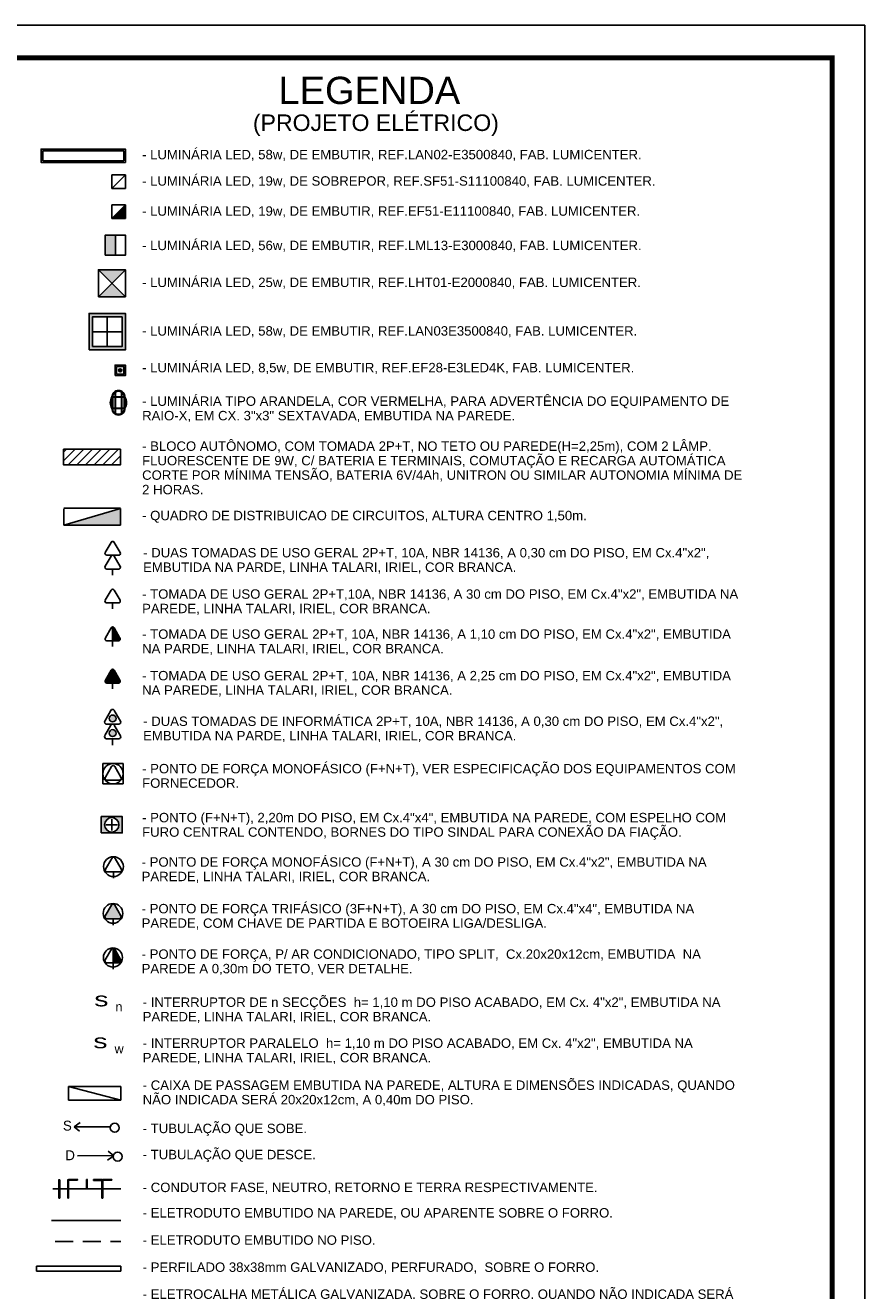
# Model space of a CAD drawing. Extents: x 40.7 to 91.7, y -216.6 to -187.2.
# Tile 19 of 19: x 83 to 91.7, y -200.4 to -187.2. Entities that reach past the tile are written whole.
import ezdxf
from ezdxf.enums import TextEntityAlignment as Align

# ---------------------------------------------------------------- set-up
doc = ezdxf.new("R2010")
doc.units = 0
doc.header["$MEASUREMENT"] = 0
doc.linetypes.add('HIDDEN', pattern=[0.375, 0.25, -0.125])
doc.linetypes.add('HIDDEN2', pattern=[0.1875, 0.125, -0.0625])
doc.layers.get('0').update_dxf_attribs({"linetype": 'CONTINUOUS'})
for name, color, linetype in [('0-LUMINOTEC', 1, 'CONTINUOUS'), ('calha', 150, 'CONTINUOUS'), ('ILUMINACAO', 1, 'CONTINUOUS'), ('ILUMINAÇÃO TETO', 12, 'CONTINUOUS'), ('PRANCHA', 8, 'CONTINUOUS'), ('QUADRO_DE_CIRCUITOS', 1, 'CONTINUOUS'), ('QUADROS DE CARGA', 7, 'CONTINUOUS'), ('TOMADAS_ENERGIA', 1, 'CONTINUOUS'), ('TOMADAS_GERAIS', 1, 'CONTINUOUS'), ('TUB_ELETRICA', 5, 'CONTINUOUS'), ('UNIFILAR', 7, 'CONTINUOUS')]:
    doc.layers.add(name, color=color, linetype=linetype)
doc.styles.add('ARIAL', font='arial.ttf')
doc.styles.add('ROMANS', font='romans')
doc.styles.add('TXT', font='txt')

# ---------------------------------------------------------------- blocks, each defined once
blk = doc.blocks.new('A1 1-50')
at = {"layer": 'PRANCHA'}
for p, q in [((3837.076, 272.078), (3794.895, 272.078)), ((3837.076, 242.703), (3837.076, 272.078))]:
    blk.add_line(p, q, dxfattribs=at)
at = {"layer": 'PRANCHA', "const_width": 0.0506}
blk.add_lwpolyline([(3795.739, 271.74), (3795.739, 243.04), (3836.739, 243.04), (3836.739, 271.74), (3795.739, 271.74)], dxfattribs=at)
blk = doc.blocks.new('Tnormal1')
for p, q in [((-1.62, 1.95), (-0.35, 4.14)), ((0.35, 4.14), (1.63, 1.92)), ((-1.3, 1.32), (1.28, 1.32)), ((0, 0), (0, 1.32))]:
    blk.add_line(p, q)
for centre, start, end in [((0, 3.97), 26.0479, 153.9521), ((-1.3, 1.71), 143.1332, 270.777), ((1.3, 1.71), 267.1811, 32.5689)]:
    blk.add_arc(centre, 0.393, start, end)
at = {"style": 'ROMANS', "flags": 8}
for tag, p in [('020', (0.02, 6.3)), ('001', (3.56, 2.23))]:
    blk.add_attdef(tag, text='', height=1.6, dxfattribs=at).set_placement(p, align=Align.MIDDLE_CENTER)
blk = doc.blocks.new('Apwr_temed02')
for p, q in [((-1.62, 1.95), (-0.35, 4.14)), ((0, 1.32), (0, 4.36)), ((0.35, 4.14), (1.63, 1.92)), ((-1.3, 1.32), (1.28, 1.32)), ((0, 0), (0, 1.32))]:
    blk.add_line(p, q)
for centre, start, end in [((0, 3.97), 26.0479, 153.9521), ((-1.3, 1.71), 143.1332, 270.777), ((1.3, 1.71), 267.1811, 32.5689)]:
    blk.add_arc(centre, 0.393, start, end)
at = {"linetype": 'Continuous'}
for points in [[(0, 4.36), (1.63, 1.92), (0.21, 4.3)], [(1.63, 1.92), (0, 4.36), (1.69, 1.72)], [(0, 1.32), (1.69, 1.72), (0, 4.36)], [(0.35, 4.14), (0.21, 4.3), (1.63, 1.92)], [(1.69, 1.72), (0, 1.32), (1.64, 1.52)], [(1.28, 1.32), (1.64, 1.52), (0, 1.32)], [(1.64, 1.52), (1.28, 1.32), (1.49, 1.37)]]:
    blk.add_solid(points, dxfattribs=at)
at = {"style": 'ROMANS', "flags": 8}
for tag, p in [('020', (-4.96, 2.19)), ('001', (3.39, 2.17))]:
    blk.add_attdef(tag, text='', height=1.6, dxfattribs=at).set_placement(p, align=Align.MIDDLE_CENTER)
blk = doc.blocks.new('PONTODUPLO')
for p, q in [((-1.61, 4.99), (-0.34, 7.18)), ((0.36, 7.18), (1.64, 4.96)), ((-1.62, 1.95), (-0.35, 4.14)), ((-1.29, 4.36), (1.29, 4.36)), ((0.35, 4.14), (1.63, 1.92)), ((-1.3, 1.32), (1.28, 1.32)), ((0, 0), (0, 1.32))]:
    blk.add_line(p, q)
for centre, start, end in [((0.01, 7.01), 26.0479, 153.9521), ((-1.29, 4.75), 143.1332, 270.777), ((0, 3.97), 26.0479, 153.9521), ((1.31, 4.75), 267.1811, 32.5689), ((-1.3, 1.71), 143.1332, 270.777), ((1.3, 1.71), 267.1811, 32.5689)]:
    blk.add_arc(centre, 0.393, start, end)
at = {"style": 'ROMANS', "flags": 8}
for tag, p in [('020', (-4.94, 4.09)), ('001', (3.56, 2.23))]:
    blk.add_attdef(tag, text='', height=1.6, dxfattribs=at).set_placement(p, align=Align.MIDDLE_CENTER)
blk = doc.blocks.new('Apwr_qdc04')
at = {"linetype": 'Continuous'}
for p, q in [((5.47, 1.53), (-5.53, 1.53)), ((-5.53, 1.53), (-5.53, -0.55)), ((-5.53, 1.53), (5.47, -0.55)), ((5.47, -0.55), (5.47, 1.53)), ((-5.53, -0.55), (5.47, -0.55))]:
    blk.add_line(p, q, dxfattribs=at)
at = {"linetype": 'Continuous', "style": 'ROMANS', "flags": 8}
blk.add_attdef('002', text='', height=1.6, dxfattribs=at).set_placement((-0.27, 3.23), align=Align.MIDDLE_CENTER)
blk.add_attdef('020', text='', height=1.6, dxfattribs=at).set_placement((-0.38, -2.01), align=Align.MIDDLE_RIGHT)
blk = doc.blocks.new('TEALT03')
for p, q in [((-1.62, 1.95), (-0.35, 4.14)), ((0.35, 4.14), (1.63, 1.92)), ((-1.3, 1.32), (1.28, 1.32)), ((0, 0), (0, 1.32))]:
    blk.add_line(p, q)
for centre, start, end in [((0, 3.97), 26.0479, 153.9521), ((-1.3, 1.71), 143.1332, 270.777), ((1.3, 1.71), 267.1811, 32.5689)]:
    blk.add_arc(centre, 0.393, start, end)
at = {"linetype": 'Continuous'}
for points in [[(-1.62, 1.95), (1.49, 1.37), (-0.35, 4.14)], [(-0.35, 4.14), (1.64, 1.52), (-0.21, 4.3)], [(1.64, 1.52), (-0.35, 4.14), (1.49, 1.37)], [(-0.21, 4.3), (1.69, 1.72), (0, 4.36)], [(1.69, 1.72), (-0.21, 4.3), (1.64, 1.52)], [(0, 4.36), (1.63, 1.92), (0.21, 4.3)], [(1.63, 1.92), (0, 4.36), (1.69, 1.72)], [(0.35, 4.14), (0.21, 4.3), (1.63, 1.92)], [(-1.69, 1.75), (1.28, 1.32), (-1.62, 1.95)], [(1.28, 1.32), (-1.69, 1.75), (-1.31, 1.32)], [(-1.66, 1.54), (-1.31, 1.32), (-1.69, 1.75)], [(-1.31, 1.32), (-1.66, 1.54), (-1.51, 1.38)], [(1.49, 1.37), (-1.62, 1.95), (1.28, 1.32)]]:
    blk.add_solid(points, dxfattribs=at)
at = {"style": 'ROMANS', "flags": 8}
for tag, p in [('020', (-4.82, 2.03)), ('001', (3.51, 2.07))]:
    blk.add_attdef(tag, text='', height=1.6, dxfattribs=at).set_placement(p, align=Align.MIDDLE_CENTER)
blk = doc.blocks.new('pl serviço')
at = {"elevation": -4.68}
for points in [[(-321.76, 81.304), (-320.51, 81.304), (-320.51, 81.504), (-321.76, 81.504)], [(-321.735, 81.329), (-320.535, 81.329), (-320.535, 81.479), (-321.735, 81.479)]]:
    blk.add_lwpolyline(points, close=True, dxfattribs=at)
blk = doc.blocks.new('CVHVBNB')
h = blk.add_hatch(color=256)
h.dxf.hatch_style = 1
h.paths.add_polyline_path([(0.2, 0.2), (0, 0), (0.2, 0)])
blk.add_line((0.2, 0.2), (0, 0))
blk.add_lwpolyline([(0, 0), (0.2, 0), (0.2, 0.2), (0, 0.2)], close=True)
blk = doc.blocks.new('GHJGHJHGJGH')
h = blk.add_hatch(color=256)
h.dxf.hatch_style = 1
h.paths.add_polyline_path([(0.15, 0.3), (0, 0.3), (0, 0), (0.15, 0)])
blk.add_line((0.15, 0.3), (0.15, 0))
blk.add_lwpolyline([(0, 0), (0.3, 0), (0.3, 0.3), (0, 0.3)], close=True)
blk = doc.blocks.new('VJMBNM')
h = blk.add_hatch(color=256)
h.dxf.hatch_style = 1
h.paths.add_polyline_path([(0.4, 0.4), (0, 0.4), (0.2, 0.2)])
h.paths.add_polyline_path([(0.2, 0.2), (0, 0), (0.4, 0)])
for p, q in [((0, 0.4), (0.4, 0)), ((0, 0), (0.4, 0.4))]:
    blk.add_line(p, q)
blk.add_lwpolyline([(0, 0), (0.4, 0), (0.4, 0.4), (0, 0.4)], close=True)
blk = doc.blocks.new('XFJHNJDFNGDFJ')
h = blk.add_hatch(color=256)
h.dxf.hatch_style = 1
h.paths.add_polyline_path([(0.54, 0.54), (0, 0.54), (0, 0), (0.54, 0)])
h.paths.add_polyline_path([(0.05, 0.05), (0.05, 0.49), (0.49, 0.49), (0.49, 0.05)], flags=16)
for p, q in [((0.27, 0.49), (0.27, 0.05)), ((0.05, 0.27), (0.49, 0.27))]:
    blk.add_line(p, q)
for points in [[(0, 0), (0.54, 0), (0.54, 0.54), (0, 0.54)], [(0.05, 0.05), (0.49, 0.05), (0.49, 0.49), (0.05, 0.49)]]:
    blk.add_lwpolyline(points, close=True)
blk = doc.blocks.new('VBKBVNVBHJMGFVN')
h = blk.add_hatch(color=256)
h.dxf.hatch_style = 1
h.paths.add_polyline_path([(0.048, 0.07, 1), (0.092, 0.07, 1)])
for points in [[(0, 0), (0.14, 0), (0.14, 0.14), (0, 0.14)], [(0.02, 0.02), (0.12, 0.02), (0.12, 0.12), (0.02, 0.12)]]:
    blk.add_lwpolyline(points, close=True)
blk.add_circle((0.07, 0.07), 0.0216)
blk = doc.blocks.new('Apwr_dettud02')
for p, q in [((-5.34, 3.97), (-0.5, 0.54)), ((-0.45, 0.5), (-1.72, 0.5)), ((-0.45, 0.5), (-0.76, 1.61))]:
    blk.add_line(p, q)
blk.add_circle((0, 0), 0.745)
blk = doc.blocks.new('Apwr_dettus03')
for p, q in [((-5.38, 4.01), (-5.07, 2.9)), ((-5.38, 4.01), (-4.11, 4.01)), ((-0.5, 0.54), (-5.34, 3.97))]:
    blk.add_line(p, q)
blk.add_circle((0, 0), 0.745)
blk = doc.blocks.new('TE3PIS08')
for p, q in [((-2.11, 2.11), (2.11, 2.11)), ((-2.11, -2.11), (-2.11, 2.11)), ((-1.59, -0.69), (-0.33, 1.5)), ((0.38, 1.5), (1.65, -0.71)), ((2.11, 2.11), (2.11, -2.11)), ((2.11, -2.11), (-2.11, -2.11)), ((-1.27, -1.32), (1.3, -1.32))]:
    blk.add_line(p, q)
blk.add_circle((0, 0), 2.11)
for centre, start, end in [((0.02, 1.33), 26.0479, 153.9521), ((-1.28, -0.92), 143.1332, 270.777), ((1.32, -0.92), 267.1811, 32.5689)]:
    blk.add_arc(centre, 0.393, start, end)
at = {"style": 'ROMANS', "flags": 8}
for tag, p in [('020', (-4.67, -0.43)), ('001', (3.62, -0.42))]:
    blk.add_attdef(tag, text='', height=1.2, dxfattribs=at).set_placement(p, align=Align.MIDDLE_CENTER)
blk = doc.blocks.new('T_E_ALTA_2')
h = blk.add_hatch(color=256)
h.dxf.hatch_style = 1
h.paths.add_polyline_path([(0.35, 4.14, 0.624289), (-0.35, 4.14), (-1.62, 1.95, 0.62271), (-1.3, 1.32), (1.28, 1.32, 0.609132), (1.63, 1.92)])
for p, q in [((-1.62, 1.95), (-0.35, 4.14)), ((0.35, 4.14), (1.63, 1.92)), ((-1.3, 1.32), (1.28, 1.32)), ((0, 0), (0, 1.32))]:
    blk.add_line(p, q)
for centre, start, end in [((0, 3.97), 26.0479, 153.9521), ((-1.3, 1.71), 143.1332, 270.777), ((1.3, 1.71), 267.1811, 32.5689)]:
    blk.add_arc(centre, 0.393, start, end)
at = {"style": 'ROMANS', "flags": 8}
for tag, p in [('020', (-5.03, 2.2)), ('001', (3.56, 2.23))]:
    blk.add_attdef(tag, text='', height=1.6, dxfattribs=at).set_placement(p, align=Align.MIDDLE_CENTER)
blk = doc.blocks.new('TEBAI01')
for p, q in [((-1.62, 1.95), (-0.35, 4.14)), ((0.35, 4.14), (1.63, 1.92)), ((-1.3, 1.32), (1.28, 1.32)), ((0, 0), (0, 1.32))]:
    blk.add_line(p, q)
for centre, start, end in [((0, 3.97), 26.0479, 153.9521), ((-1.3, 1.71), 143.1332, 270.777), ((1.3, 1.71), 267.1811, 32.5689)]:
    blk.add_arc(centre, 0.393, start, end)
at = {"style": 'ROMANS', "flags": 8}
for tag, p in [('020', (-5.03, 2.2)), ('001', (3.56, 2.23))]:
    blk.add_attdef(tag, text='', height=1.6, dxfattribs=at).set_placement(p, align=Align.MIDDLE_CENTER)
blk = doc.blocks.new('T_INF_BAI_02')
h = blk.add_hatch(color=256)
h.paths.add_polyline_path([(0.71, 5.52, 1), (-0.72, 5.52, 1)])
h.paths.add_polyline_path([(0.71, 2.48, 1), (-0.72, 2.48, 1)])
for p, q in [((-1.62, 4.99), (-0.35, 7.18)), ((0.35, 7.18), (1.63, 4.96)), ((-1.62, 1.95), (-0.35, 4.14)), ((-1.3, 4.36), (1.28, 4.36)), ((0.35, 4.14), (1.63, 1.92)), ((-1.3, 1.32), (1.28, 1.32)), ((0, 0), (0, 1.32))]:
    blk.add_line(p, q)
for centre in [(-0.01, 5.52), (-0.01, 2.48)]:
    blk.add_circle(centre, 0.712)
for centre, start, end in [((0, 7.01), 26.0479, 153.9521), ((-1.3, 4.75), 143.1332, 270.777), ((0, 3.97), 26.0479, 153.9521), ((1.3, 4.75), 267.1811, 32.5689), ((-1.3, 1.71), 143.1332, 270.777), ((1.3, 1.71), 267.1811, 32.5689)]:
    blk.add_arc(centre, 0.393, start, end)
at = {"style": 'ROMANS', "flags": 8}
for tag, p in [('020', (-5.03, 2.2)), ('001', (3.56, 2.23))]:
    blk.add_attdef(tag, text='', height=1.6, dxfattribs=at).set_placement(p, align=Align.MIDDLE_CENTER)
blk = doc.blocks.new('016601')
at = {"layer": '0-LUMINOTEC'}
for p, q in [((-16.48, 2.1), (-12.5, 2.1)), ((-16.36, 2.32), (-12.5, 2.32)), ((-12.5, 4.5), (-12.5, -4.5)), ((-12.28, 4.5), (-12.28, -4.5)), ((-12.28, 2.32), (-4.72, 2.32)), ((-12.28, 2.1), (-4.72, 2.1)), ((-4.72, 4.5), (-4.72, -4.5)), ((-4.5, 4.5), (-4.5, -4.5)), ((-4.5, 2.32), (-0.64, 2.32)), ((-4.5, 2.1), (-0.52, 2.1)), ((-16.48, -2.1), (-12.5, -2.1)), ((-16.36, -2.32), (-12.5, -2.32)), ((-12.28, -2.1), (-4.72, -2.1)), ((-12.28, -2.32), (-4.72, -2.32)), ((-4.5, -2.1), (-0.52, -2.1)), ((-4.5, -2.32), (-0.64, -2.32))]:
    blk.add_line(p, q, dxfattribs=at)
blk.add_lwpolyline([(-12.5, -4.5), (-4.5, -4.5, 0.414214), (0, 0), (0, 0, 0.414214), (-4.5, 4.5), (-12.5, 4.5, 0.414214), (-17, 0), (-17, 0, 0.414214)], format="xyb", close=True, dxfattribs=at)
for points in [[(-15.87, 2.1, 0.140097), (-16.48, 0, 0.140097), (-15.87, -2.1, 0.140097)], [(-12.5, 3.98), (-12.5, 3.98, 0.241649), (-15.73, 2.32)], [(-1.27, 2.32, 0.241649), (-4.5, 3.98)], [(-1.13, -2.1, 0.140097), (-0.52, 0, 0.140097), (-1.13, 2.1, 0.140097)], [(-15.73, -2.32, 0.241649), (-12.5, -3.98)], [(-4.5, -3.98), (-4.5, -3.98, 0.241649), (-1.27, -2.32)]]:
    blk.add_lwpolyline(points, format="xyb", dxfattribs=at)
for points in [[(-4.72, 3.98), (-12.28, 3.98)], [(-12.28, -3.98), (-4.72, -3.98)]]:
    blk.add_lwpolyline(points, dxfattribs=at)
for centre, start, end in [((-8.5, -2.24), 59.31532, 120.68468), ((-8.5, 2.24), 239.31532, 300.68468)]:
    blk.add_arc(centre, 7.84, start, end, dxfattribs=at)
blk = doc.blocks.new('TE3MED06')
for p, q in [((-1.62, 1.95), (-0.35, 4.14)), ((0, 1.32), (0, 4.36)), ((0.35, 4.14), (1.63, 1.92)), ((-1.3, 1.32), (1.28, 1.32)), ((0, 0), (0, 1.32))]:
    blk.add_line(p, q)
blk.add_circle((-0.01, 2.44), 1.98)
for centre, start, end in [((0, 3.97), 26.0479, 153.9521), ((-1.3, 1.71), 143.1332, 270.777), ((1.3, 1.71), 267.1811, 32.5689)]:
    blk.add_arc(centre, 0.393, start, end)
at = {"linetype": 'Continuous'}
for points in [[(0, 4.36), (1.63, 1.92), (0.21, 4.3)], [(1.63, 1.92), (0, 4.36), (1.69, 1.72)], [(0, 1.32), (1.69, 1.72), (0, 4.36)], [(0.35, 4.14), (0.21, 4.3), (1.63, 1.92)], [(1.69, 1.72), (0, 1.32), (1.64, 1.52)], [(1.28, 1.32), (1.64, 1.52), (0, 1.32)], [(1.64, 1.52), (1.28, 1.32), (1.49, 1.37)]]:
    blk.add_solid(points, dxfattribs=at)
at = {"style": 'ROMANS', "flags": 8}
for tag, p in [('020', (-5.08, 2.06)), ('001', (3.71, 2.06))]:
    blk.add_attdef(tag, text='', height=1.6, dxfattribs=at).set_placement(p, align=Align.MIDDLE_CENTER)
blk = doc.blocks.new('P_CHUV')
h = blk.add_hatch(color=256)
h.paths.add_polyline_path([(-1.7, 4.76), (-1.7, 0.4), (1.69, 0.4), (1.69, 4.76)])
h.paths.add_polyline_path([(1.49, 2.58, -1), (-1.49, 2.58, -1)], flags=16)
for p, q in [((0, 3.78), (0, 1.37)), ((-1.2, 2.58), (1.2, 2.58))]:
    blk.add_line(p, q)
blk.add_lwpolyline([(1.69, 0.4), (1.69, 4.76), (-1.7, 4.76), (-1.7, 0.4)], close=True)
blk.add_circle((0, 2.58), 1.49)
at = {"style": 'ROMANS', "flags": 8}
for tag, p in [('020', (-5.02, 2.2)), ('001', (3.93, 2.23))]:
    blk.add_attdef(tag, text='', height=1.6, dxfattribs=at).set_placement(p, align=Align.MIDDLE_CENTER)

msp = doc.modelspace()

# ---------------------------------------------------------------- hatches: boundary and pattern name
at = {"layer": 'ILUMINACAO'}
h = msp.add_hatch(dxfattribs=at)
h.set_pattern_fill('ANSI31', color=256, scale=0.019945, style=0)
h.set_pattern_definition([(45, (-417.592175, -428.518394), (-0.04477783, 0.04477783), [])])
h.paths.add_polyline_path([(83.966, -191.78), (83.966, -191.618), (83.377, -191.618), (83.377, -191.78)])

# ---------------------------------------------------------------- linework, layer by layer
at = {"layer": 'calha'}
for p, q in [((83.096, -200.097), (83.096, -200.149)), ((83.972, -200.097), (83.972, -200.149))]:
    msp.add_line(p, q, dxfattribs=at)
at = {"layer": 'ILUMINACAO'}
msp.add_lwpolyline([(83.377, -191.618), (83.377, -191.78), (83.966, -191.78), (83.966, -191.618)], close=True, dxfattribs=at)
at = {"layer": 'ILUMINAÇÃO TETO'}
msp.add_line((84.019, -188.771), (83.879, -188.911), dxfattribs=at)
msp.add_lwpolyline([(83.879, -188.911), (84.019, -188.911), (84.019, -188.771), (83.879, -188.771)], close=True, dxfattribs=at)
at = {"layer": 'QUADROS DE CARGA', "color": 1}
for p, q in [((83.38, -192.231), (83.966, -192.231)), ((83.38, -192.405), (83.966, -192.234)), ((83.38, -192.406), (83.38, -192.235)), ((83.966, -192.234), (83.966, -192.405)), ((83.966, -192.405), (83.38, -192.405)), ((83.328, -199.198), (83.328, -199.39)), ((83.328, -199.199), (83.337, -199.199)), ((83.337, -199.199), (83.337, -199.39)), ((83.42, -199.198), (83.42, -199.39)), ((83.42, -199.199), (83.429, -199.199)), ((83.521, -199.205), (83.428, -199.205)), ((83.429, -199.198), (83.524, -199.198)), ((83.429, -199.199), (83.429, -199.39)), ((83.43, -199.205), (83.43, -199.198)), ((83.43, -199.198), (83.521, -199.198)), ((83.43, -199.212), (83.43, -199.205)), ((83.43, -199.205), (83.43, -199.212)), ((83.521, -199.205), (83.43, -199.205)), ((83.519, -199.205), (83.521, -199.205)), ((83.521, -199.198), (83.521, -199.205)), ((83.521, -199.198), (83.521, -199.205)), ((83.613, -199.198), (83.622, -199.198)), ((83.613, -199.293), (83.613, -199.198)), ((83.613, -199.198), (83.624, -199.198)), ((83.622, -199.198), (83.622, -199.293)), ((83.687, -199.198), (83.776, -199.198)), ((83.687, -199.206), (83.687, -199.198)), ((83.776, -199.206), (83.687, -199.206)), ((83.775, -199.198), (83.775, -199.39)), ((83.775, -199.199), (83.784, -199.199)), ((83.776, -199.198), (83.776, -199.206)), ((83.784, -199.198), (83.877, -199.198)), ((83.784, -199.199), (83.784, -199.39)), ((83.876, -199.205), (83.784, -199.205)), ((83.785, -199.205), (83.785, -199.198)), ((83.785, -199.198), (83.877, -199.198)), ((83.785, -199.212), (83.785, -199.205)), ((83.785, -199.205), (83.785, -199.212)), ((83.877, -199.205), (83.785, -199.205)), ((83.874, -199.205), (83.876, -199.205)), ((83.876, -199.198), (83.876, -199.205)), ((83.877, -199.198), (83.877, -199.205)), ((83.266, -199.294), (83.972, -199.294)), ((83.622, -199.293), (83.613, -199.293)), ((83.614, -199.292), (83.624, -199.292)), ((83.328, -199.39), (83.337, -199.39)), ((83.42, -199.39), (83.429, -199.39)), ((83.775, -199.39), (83.784, -199.39))]:
    msp.add_line(p, q, dxfattribs=at)
for points in [[(83.38, -192.405), (83.966, -192.234), (83.966, -192.405)], [(83.328, -199.198), (83.337, -199.198), (83.328, -199.39), (83.337, -199.39)], [(83.42, -199.198), (83.429, -199.198), (83.42, -199.39), (83.429, -199.39)], [(83.613, -199.198), (83.622, -199.198), (83.613, -199.292), (83.622, -199.292)], [(83.687, -199.198), (83.776, -199.198), (83.687, -199.206), (83.776, -199.206)], [(83.776, -199.198), (83.784, -199.198), (83.775, -199.39), (83.784, -199.39)]]:
    msp.add_solid(points, dxfattribs=at)
at = {"layer": 'TOMADAS_ENERGIA'}
msp.add_circle((83.894, -195.95), 0.103, dxfattribs=at)
at = {"layer": 'TOMADAS_GERAIS'}
msp.add_circle((83.89, -196.435), 0.102, dxfattribs=at)
at = {"layer": 'TUB_ELETRICA'}
msp.add_line((83.25, -199.621), (83.972, -199.621), dxfattribs=at)
at = {"layer": 'TUB_ELETRICA', "linetype": 'HIDDEN2', "ltscale": 1.5}
msp.add_line((83.289, -199.842), (83.972, -199.842), dxfattribs=at)
at = {"layer": 'TUB_ELETRICA', "color": 150, "linetype": 'Continuous'}
for p, q in [((83.096, -200.097), (83.972, -200.097)), ((83.096, -200.149), (83.972, -200.149))]:
    msp.add_line(p, q, dxfattribs=at)

# ---------------------------------------------------------------- block references
msp.add_blockref('A1 1-50', (-3745.384, -459.296))
at = {"layer": '0-LUMINOTEC', "xscale": 0.0150000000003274, "yscale": 0.0150000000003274, "zscale": 0.0150000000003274, "rotation": 270}
msp.add_blockref('016601', (83.946, -191.263), dxfattribs=at)
at = {"layer": 'ILUMINAÇÃO TETO'}
for name, p, xscale, yscale, zscale in [('pl serviço', (-141.213, -245.555, 3.276), -0.7, 0.7, 0.7), ('CVHVBNB', (83.879, -189.223), 0.7, 0.7, 0.7), ('GHJGHJHGJGH', (83.809, -189.605), 0.7, 0.7, 0.7), ('VJMBNM', (83.739, -190.036), 0.7, 0.7, 0.7), ('XFJHNJDFNGDFJ', (83.641, -190.587), 0.7, 0.7, 0.7), ('VBKBVNVBHJMGFVN', (83.911, -190.853), 0.7700000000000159, 0.7700000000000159, 0.7700000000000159)]:
    msp.add_blockref(name, p, dxfattribs=dict(at, xscale=xscale, yscale=yscale, zscale=zscale))
at = {"layer": 'QUADRO_DE_CIRCUITOS', "xscale": 0.0493762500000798, "yscale": 0.0673312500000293, "zscale": 0.06733125}
msp.add_blockref('Apwr_qdc04', (83.702, -198.336), dxfattribs=at)
at = {"layer": 'QUADRO_DE_CIRCUITOS'}
for name, p, xscale, yscale, zscale, rotation in [('Apwr_dettus03', (83.908, -198.66), 0.0630000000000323, 0.0630000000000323, 0.0630000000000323, 35.49695122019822), ('Apwr_dettud02', (83.939, -198.959), 0.0629999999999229, 0.0629999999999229, 0.0629999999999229, 35.46282400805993)]:
    msp.add_blockref(name, p, dxfattribs=dict(at, xscale=xscale, yscale=yscale, zscale=zscale, rotation=rotation))
at = {"layer": 'TOMADAS_ENERGIA'}
for name, p, xscale, yscale, zscale in [('PONTODUPLO', (83.886, -192.924), 0.047214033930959, 0.047214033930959, 0.047214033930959), ('Tnormal1', (83.886, -193.275), 0.0470008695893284, 0.0470008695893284, 0.0470008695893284), ('Apwr_temed02', (83.886, -193.667), 0.0467960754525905, 0.0467960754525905, 0.0467960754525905), ('TEALT03', (83.886, -194.106), 0.0468051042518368, 0.0468051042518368, 0.0468051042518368), ('T_INF_BAI_02', (83.886, -194.688), 0.0500000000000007, 0.0500000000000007, 0.0500000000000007), ('TE3PIS08', (83.89, -194.986), 0.0500000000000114, 0.0500000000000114, 0.0500000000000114), ('TEBAI01', (83.894, -196.071), -0.0499999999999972, 0.0500000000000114, 0.05)]:
    msp.add_blockref(name, p, dxfattribs=dict(at, xscale=xscale, yscale=yscale, zscale=zscale))
at = {"layer": 'TOMADAS_ENERGIA', "xscale": 0.0500000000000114, "yscale": 0.0500000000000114, "zscale": 0.0500000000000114, "rotation": 270}
msp.add_blockref('P_CHUV', (83.748, -195.516), dxfattribs=at)
at = {"layer": 'TOMADAS_GERAIS'}
for name, p, xscale, yscale, zscale in [('T_E_ALTA_2', (83.89, -196.558), 0.0500000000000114, 0.0500000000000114, 0.0500000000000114), ('TE3MED06', (83.89, -197.015), 0.0499999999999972, 0.0499999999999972, 0.0499999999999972)]:
    msp.add_blockref(name, p, dxfattribs=dict(at, xscale=xscale, yscale=yscale, zscale=zscale))

# ---------------------------------------------------------------- texts
at = {"layer": 'QUADROS DE CARGA', "color": 7, "style": 'ARIAL'}
for s, height, p in [('LEGENDA', 0.2827, (85.607, -188.035)), ('(PROJETO ELÉTRICO)', 0.1713, (85.342, -188.315))]:
    msp.add_text(s, height=height, dxfattribs=at).set_placement(p)
at = {"layer": 'QUADROS DE CARGA', "color": 1, "style": 'TXT', "width": 1.5}
for p in [(83.696, -197.4), (83.686, -197.835)]:
    msp.add_text('s', height=0.146, dxfattribs=at).set_placement(p)
at = {"layer": 'QUADROS DE CARGA', "color": 1, "linetype": 'HIDDEN', "style": 'TXT'}
for s, p in [('n', (83.915, -197.453)), ('w', (83.906, -197.889))]:
    msp.add_text(s, height=0.0977, dxfattribs=at).set_placement(p)
at = {"layer": 'QUADROS DE CARGA', "color": 7, "attachment_point": 1, "line_spacing_factor": 0.923077, "style": 'TXT'}
for s, insert, char_height, width in [('\\pt0.87886;{\\fArial|b0|i0|c0|p34;- LUMINÁRIA LED, 58w, DE EMBUTIR, REF\\C256;.LAN02-E3500840, FAB. LUMICENTER.}', (84.192, -188.511), 0.097651, 6.23568), ('{\\fArial|b0|i0|c0|p34;- LUMINÁRIA LED, 19w, DE SOBREPOR, \\C256;REF.SF51-S11100840, FAB. LUMICENTER.}', (84.192, -188.785), 0.09765, 6.56258), ('{\\fArial|b0|i0|c0|p34;- LUMINÁRIA LED, 19w, DE EMBUTIR, \\C256;REF.EF51-E11100840, FAB. LUMICENTER.}', (84.192, -189.097), 0.09765, 6.56258), ('{\\fArial|b0|i0|c0|p34;- LUMINÁRIA LED, 56w, DE EMBUTIR, \\C256;REF.LML13-E3000840, FAB. LUMICENTER.}', (84.192, -189.454), 0.09765, 6.56258), ('{\\fArial|b0|i0|c0|p34;- LUMINÁRIA LED, 25w, DE EMBUTIR, \\C256;REF.LHT01-E2000840, FAB. LUMICENTER.}', (84.192, -189.837), 0.09765, 6.56258), ('{\\fArial|b0|i0|c0|p34;- LUMINÁRIA LED, 58w, DE EMBUTIR, \\C256;REF.LAN03E3500840, FAB. LUMICENTER.}', (84.192, -190.341), 0.09765, 6.56258), ('{\\fArial|b0|i0|c0|p34;- LUMINÁRIA LED, 8,5w, DE EMBUTIR, \\C256;REF.EF28-E3LED4K, FAB. LUMICENTER.}', (84.192, -190.722), 0.09765, 6.56258), ('{\\fArial|b0|i0|c0|p34;- LUMINÁRIA TIPO ARANDELA, COR VERMELHA, PARA ADVERTÊNCIA DO EQUIPAMENTO DE RAIO-X, EM CX. 3"x3" SEXTAVADA, EMBUTIDA NA PAREDE.}', (84.192, -191.07), 0.097651, 6.56258), ('{\\fArial|b0|i0|c0|p34;- BLOCO AUTÔNOMO, COM TOMADA 2P+T, NO TETO OU PAREDE(H=2,25m), COM 2 LÂMP. FLUORESCENTE DE 9W, C/ BATERIA E TERMINAIS, COMUTAÇÃO E RECARGA AUTOMÁTICA CORTE POR MÍNIMA TENSÃO, BATERIA 6V/4Ah, UNITRON OU SIMILAR AUTONOMIA MÍNIMA DE 2 HORAS.}', (84.192, -191.537), 0.097651, 6.23568), ('{\\fArial|b0|i0|c0|p34;- QUADRO DE DISTRIBUICAO DE CIRCUITOS, ALTURA CENTRO 1,50m.}', (84.192, -192.257), 0.09765, 6.23568), ('{\\fArial|b0|i0|c0|p34;- DUAS TOMADAS DE USO GERAL 2P+T, 10A, NBR 14136, A 0,30 cm DO PISO, EM Cx.4"x2", EMBUTIDA NA PARDE, LINHA TALARI, IRIEL, COR BRANCA.}', (84.203, -192.643), 0.097651, 6.23568), ('{\\fArial|b0|i0|c0|p34;- TOMADA DE USO GERAL 2P+T,10A, NBR 14136, A 30 cm DO PISO, EM Cx.4"x2", EMBUTIDA NA PAREDE, LINHA TALARI, IRIEL, COR BRANCA.}', (84.192, -193.072), 0.097651, 6.23568), ('{\\fArial|b0|i0|c0|p34;- TOMADA DE USO GERAL 2P+T, 10A, NBR 14136, A 1,10 cm DO PISO, EM Cx.4"x2", EMBUTIDA NA PARDE, LINHA TALARI, IRIEL, COR BRANCA.}', (84.192, -193.488), 0.097651, 6.23568), ('{\\fArial|b0|i0|c0|p34;- TOMADA DE USO GERAL 2P+T, 10A, NBR 14136, A 2,25 cm DO PISO, EM Cx.4"x2", EMBUTIDA NA PAREDE, LINHA TALARI, IRIEL, COR BRANCA.}', (84.192, -193.919), 0.097651, 6.23568), ('{\\fArial|b0|i0|c0|p34;- DUAS TOMADAS DE INFORMÁTICA 2P+T, 10A, NBR 14136, A 0,30 cm DO PISO, EM Cx.4"x2", EMBUTIDA NA PARDE, LINHA TALARI, IRIEL, COR BRANCA.}', (84.203, -194.392), 0.097651, 6.23568), ('{\\fArial|b0|i0|c0|p34;- PONTO DE FORÇA MONOFÁSICO (F+N+T), VER ESPECIFICAÇÃO DOS EQUIPAMENTOS COM FORNECEDOR.}', (84.192, -194.884), 0.097651, 6.23568), ('{\\fArial|b0|i0|c0|p34;- PONTO (F+N+T), 2,20m DO PISO, EM Cx.4"x4", EMBUTIDA NA PAREDE, COM ESPELHO COM FURO CENTRAL CONTENDO, BORNES DO TIPO SINDAL PARA CONEXÃO DA FIAÇÃO.}', (84.192, -195.392), 0.097651, 6.23568), ('{\\fArial|b0|i0|c0|p34;- PONTO DE FORÇA MONOFÁSICO (F+N+T), A 30 cm DO PISO, EM Cx.4"x2", EMBUTIDA NA PAREDE, LINHA TALARI, IRIEL, COR BRANCA.}', (84.187, -195.853), 0.097651, 6.23568), ('{\\fArial|b0|i0|c0|p34;- PONTO DE FORÇA TRIFÁSICO (3F+N+T), A 30 cm DO PISO, EM Cx.4"x4", EMBUTIDA NA PAREDE, COM CHAVE DE PARTIDA E BOTOEIRA LIGA/DESLIGA.}', (84.187, -196.337), 0.097651, 6.23568), ('{\\fArial|b0|i0|c0|p34;- PONTO DE FORÇA, P/ AR CONDICIONADO, TIPO SPLIT,  Cx.20x20x12cm, EMBUTIDA  NA PAREDE A 0,30m DO TETO, VER DETALHE.}', (84.187, -196.809), 0.097651, 6.23568), ('{\\fArial|b0|i0|c0|p34;- INTERRUPTOR DE n SECÇÕES  h= 1,10 m DO PISO ACABADO, EM Cx. 4"x2", EMBUTIDA NA PAREDE, LINHA TALARI, IRIEL, COR BRANCA.}', (84.198, -197.308), 0.097651, 6.23568), ('{\\fArial|b0|i0|c0|p34;- INTERRUPTOR PARALELO  h= 1,10 m DO PISO ACABADO, EM Cx. 4"x2", EMBUTIDA NA PAREDE, LINHA TALARI, IRIEL, COR BRANCA.}', (84.198, -197.733), 0.097651, 6.23568), ('{\\fArial|b0|i0|c0|p34;- CAIXA DE PASSAGEM EMBUTIDA NA PAREDE, ALTURA E DIMENSÕES INDICADAS, QUANDO NÃO INDICADA SERÁ 20x20x12cm, A 0,40m DO PISO.}', (84.198, -198.169), 0.097651, 6.23568), ('{\\fArial|b0|i0|c0|p34;- TUBULAÇÃO QUE SOBE.}', (84.198, -198.618), 0.09765, 6.23568), ('{\\fArial|b0|i0|c0|p34;- TUBULAÇÃO QUE DESCE.}', (84.198, -198.889), 0.09765, 6.23568), ('{\\fArial|b0|i0|c0|p34;- CONDUTOR FASE, NEUTRO, RETORNO E TERRA RESPECTIVAMENTE.}', (84.198, -199.23), 0.09765, 6.23568), ('{\\fArial|b0|i0|c0|p34;- ELETRODUTO EMBUTIDO NA PAREDE, OU APARENTE SOBRE O FORRO.}', (84.198, -199.494), 0.09765, 6.23568), ('{\\fArial|b0|i0|c0|p34;- ELETRODUTO EMBUTIDO NO PISO.}', (84.198, -199.777), 0.09765, 6.23568), ('{\\fArial|b0|i0|c0|p34;- PERFILADO 38x38mm GALVANIZADO, PERFURADO,  SOBRE O FORRO.}', (84.198, -200.058), 0.09765, 6.23568), ('{\\fArial|b0|i0|c0|p34;- ELETROCALHA METÁLICA GALVANIZADA, SOBRE O FORRO, QUANDO NÃO INDICADA SERÁ 100x100.}', (84.198, -200.338), 0.097651, 6.23568)]:
    msp.add_mtext(s, dxfattribs=dict(at, insert=insert, char_height=char_height, width=width))
at = {"layer": 'UNIFILAR', "color": 1, "linetype": 'HIDDEN', "style": 'TXT'}
for s, p in [('S', (83.37, -198.689)), ('D', (83.395, -198.997))]:
    msp.add_text(s, height=0.103, dxfattribs=at).set_placement(p)

doc.saveas('drawing.dxf')
